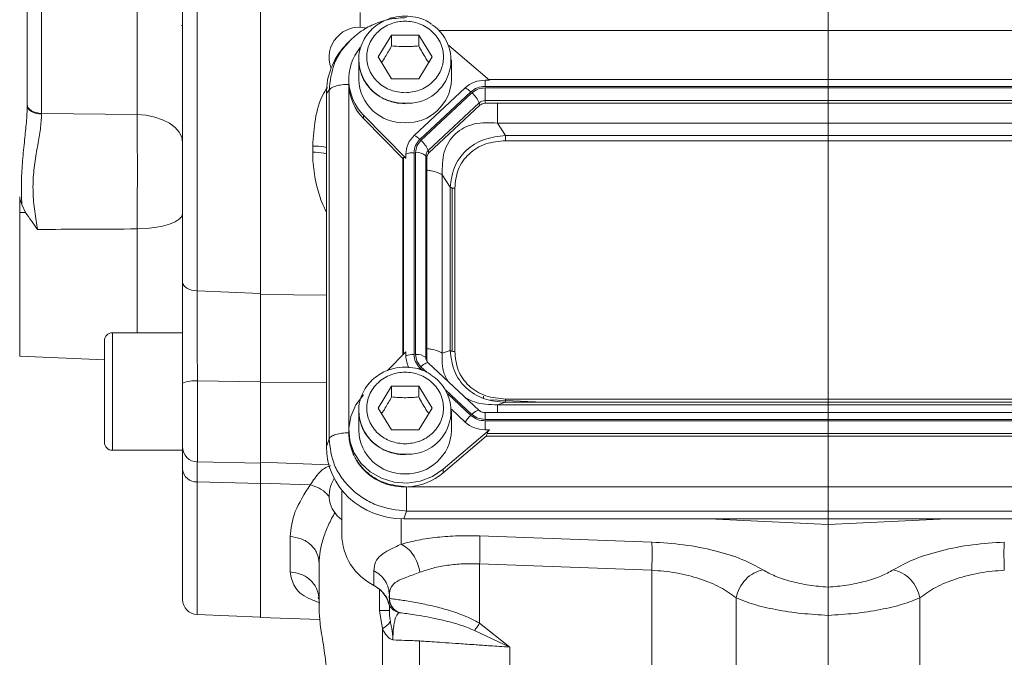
# Model space of a CAD drawing. Header units: inches. Extents: x 0.3 to 33.9, y 0.2 to 21.7.
# Tile 15 of 32: x 8.4 to 12.3, y 9 to 11.5. Entities that reach past the tile are written whole.
import ezdxf

# ---------------------------------------------------------------- set-up
doc = ezdxf.new("R2010")
doc.units = ezdxf.units.IN
doc.header["$MEASUREMENT"] = 0
doc.layers.add('SLD-0', color=7, linetype='Continuous', lineweight=15)
doc.styles.add('SLDTEXTSTYLE0', font='TXT', dxfattribs={"width": 0.75})
doc.dimstyles.new('SLDDIMSTYLE0', dxfattribs={"dimtxt": 0.25, "dimasz": 0.13, "dimexe": 0, "dimexo": 0.0625, "dimgap": 0.0625, "dimtad": 0, "dimtih": 1, "dimtoh": 1, "dimrnd": 1e-09, "dimzin": 12, "dimdsep": 46, "dimtxsty": 'SLDTEXTSTYLE0', "dimsah": 1, "dimcen": 0.09, "dimadec": 0, "dimazin": 3, "dimtfac": 1, "dimtofl": 0, "dimtmove": 0, "dimatfit": 3, "dimfxl": 1, "dimfrac": 2, "dimtolj": 1, "dimtzin": 12, "dimarcsym": 0})
doc.dimstyles.new('SLDDIMSTYLE2', dxfattribs={"dimtxt": 0.25, "dimasz": 0.13, "dimexe": 0, "dimexo": 0.0625, "dimgap": 0.0625, "dimtad": 0, "dimtih": 1, "dimtoh": 1, "dimrnd": 1e-09, "dimzin": 4, "dimdsep": 46, "dimtxsty": 'SLDTEXTSTYLE0', "dimsah": 1, "dimcen": 0.09, "dimadec": 0, "dimazin": 1, "dimtfac": 1, "dimtofl": 0, "dimtmove": 0, "dimatfit": 3, "dimfxl": 1, "dimfrac": 2, "dimtolj": 1, "dimtzin": 12, "dimarcsym": 0})

# ---------------------------------------------------------------- blocks, each defined once
blk = doc.blocks.new('_D_9')
at = {"layer": 'SLD-0'}
for p, q in [((11.5717, 15.2333), (3.1101, 15.2333)), ((3.2351, 15.2333), (3.2351, 11.3718)), ((2.756, 10.9978), (2.7052, 10.9978)), ((2.7052, 10.9978), (2.7052, 10.6009)), ((3.7142, 10.9978), (3.765, 10.9978)), ((3.765, 10.9978), (3.765, 10.6009)), ((2.7052, 10.6009), (2.756, 10.6009)), ((3.765, 10.6009), (3.7142, 10.6009)), ((3.2351, 6.6887), (3.2351, 10.5501)), ((10.1967, 6.6887), (3.1101, 6.6887))]:
    blk.add_line(p, q, dxfattribs=at)
for points in [[(3.2351, 15.2333), (3.2151, 15.1033), (3.2551, 15.1033)], [(3.2351, 6.6887), (3.2551, 6.8187), (3.2151, 6.8187)]]:
    blk.add_solid(points, dxfattribs=at)
at = {"layer": 'SLD-0', "char_height": 0.25, "attachment_point": 1, "style": 'SLDTEXTSTYLE0'}
for s, insert in [('8.54', (2.8103, 11.3708, 0.0039)), ('217.0', (2.8195, 10.9232, 0.0039))]:
    blk.add_mtext(s, dxfattribs=dict(at, insert=insert))
blk = doc.blocks.new('_D_10')
at = {"layer": 'SLD-0'}
for p, q in [((11.5717, 15.2333), (4.7636, 15.2333)), ((4.8886, 15.2333), (4.8886, 11.9918)), ((4.4095, 11.6178), (4.3587, 11.6178)), ((4.3587, 11.6178), (4.3587, 11.2209)), ((5.3677, 11.6178), (5.4185, 11.6178)), ((5.4185, 11.6178), (5.4185, 11.2209)), ((4.3587, 11.2209), (4.4095, 11.2209)), ((5.4185, 11.2209), (5.3677, 11.2209)), ((4.8886, 7.9287), (4.8886, 11.1701)), ((10.3163, 7.9287), (4.7636, 7.9287))]:
    blk.add_line(p, q, dxfattribs=at)
for points in [[(4.8886, 15.2333), (4.8686, 15.1033), (4.9086, 15.1033)], [(4.8886, 7.9287), (4.9086, 8.0587), (4.8686, 8.0587)]]:
    blk.add_solid(points, dxfattribs=at)
at = {"layer": 'SLD-0', "char_height": 0.25, "attachment_point": 1, "style": 'SLDTEXTSTYLE0'}
for s, insert in [('7.30', (4.4638, 11.9908, 0.0039)), ('185.5', (4.473, 11.5432, 0.0039))]:
    blk.add_mtext(s, dxfattribs=dict(at, insert=insert))

msp = doc.modelspace()

# ---------------------------------------------------------------- linework, layer by layer
at = {"color": 7, "linetype": 'Continuous', "lineweight": 15}
for p, q in [((9.1046, 13.851), (9.1046, 10.4555)), ((9.3572, 10.4455), (9.3572, 13.8611)), ((9.0472, 10.4896), (9.0472, 13.817)), ((8.4846, 13.1433), (8.4846, 11.1633)), ((8.8655, 11.1589), (8.8655, 13.1477)), ((8.4272, 11.1989), (8.4272, 13.1077)), ((9.0422, 11.5139), (9.0472, 11.5139)), ((9.8267, 11.3884), (9.8807, 11.4757)), ((9.8807, 11.4757), (9.9887, 11.4757)), ((9.8807, 11.4757), (9.8807, 11.4327)), ((9.9887, 11.4757), (10.0427, 11.3884)), ((9.9887, 11.4757), (9.9887, 11.4327)), ((9.7053, 11.4443), (9.694, 11.4318)), ((9.7116, 11.4493), (9.7065, 11.4434)), ((10.2713, 11.2958), (10.1091, 11.4345)), ((9.7497, 11.3769), (9.7498, 11.3835)), ((9.7497, 11.3769), (9.7497, 11.2988)), ((9.8807, 11.3011), (9.8267, 11.3884)), ((10.0427, 11.3884), (9.9887, 11.3011)), ((10.1197, 11.2988), (10.1197, 11.3769)), ((9.7097, 11.2988), (9.7097, 11.2845)), ((9.7097, 11.2845), (9.7098, 11.2792)), ((9.9887, 11.3011), (9.8807, 11.3011)), ((10.2535, 11.2958), (10.2713, 11.2958)), ((10.2535, 11.2711), (10.2535, 11.2958)), ((12.9758, 11.2981), (10.2686, 11.2981)), ((9.6311, 11.2555), (9.6207, 11.2441)), ((9.6207, 11.2441), (9.6207, 9.8349)), ((9.6311, 11.2555), (9.6311, 9.8657)), ((10.1741, 11.2651), (9.9708, 11.0753)), ((10.1969, 11.2492), (9.9936, 11.0594)), ((10.2012, 11.2452), (9.9979, 11.0554)), ((12.9909, 11.2711), (10.2535, 11.2711)), ((12.9909, 11.2654), (10.2535, 11.2654)), ((10.2535, 11.2654), (10.2535, 11.2143)), ((8.4272, 11.1957), (8.4272, 11.1989)), ((10.2304, 11.2054), (10.0272, 11.0157)), ((10.233, 11.1958), (10.0297, 11.006)), ((10.233, 11.1958), (10.2304, 11.2054)), ((12.9909, 11.2143), (10.2535, 11.2143)), ((10.2535, 11.2143), (10.2535, 11.2037)), ((12.9909, 11.2037), (10.2535, 11.2037)), ((8.4846, 11.1633), (8.8655, 11.1589)), ((8.4846, 11.1633), (8.4846, 11.1605)), ((9.7688, 11.1569), (9.938, 10.9846)), ((9.7688, 11.1569), (9.7688, 11.1426)), ((9.9252, 10.9832), (9.7688, 11.1426)), ((10.3036, 11.1247), (10.3356, 11.0749)), ((12.9408, 11.1247), (10.3036, 11.1247)), ((12.9087, 11.0749), (10.3356, 11.0749)), ((12.9087, 11.0542), (10.3356, 11.0542)), ((9.5659, 11.0088), (9.5659, 11.0333)), ((9.938, 10.9846), (9.938, 11.0012)), ((9.9701, 11.0066), (9.9701, 10.2014)), ((9.9762, 11.0066), (9.9762, 10.2014)), ((10.0297, 11.006), (10.0272, 11.0157)), ((9.9252, 10.9832), (9.9288, 10.9869)), ((9.9252, 10.9832), (9.9252, 10.1997)), ((10.0176, 10.9941), (10.0176, 10.189)), ((10.0212, 10.9869), (10.0176, 10.9941)), ((10.0212, 10.9869), (10.0212, 10.1817)), ((10.0828, 10.9186), (10.0828, 10.207)), ((10.1148, 10.8688), (10.0828, 10.9186)), ((10.1148, 10.8688), (10.1148, 10.2171)), ((10.1217, 10.2145), (10.1217, 10.8662)), ((10.133, 10.865), (10.133, 10.2133)), ((8.3972, 10.7681), (8.3972, 10.8308)), ((8.3972, 10.8231), (8.3972, 10.8269)), ((8.4058, 10.7994), (8.3972, 10.8231)), ((8.3972, 10.7681), (8.3972, 10.8231)), ((8.4202, 10.7685), (8.3972, 10.7681)), ((8.3972, 10.1946), (8.3972, 10.7681)), ((8.4202, 10.7685), (8.4058, 10.7994)), ((9.1046, 10.4555), (9.3572, 10.4455)), ((9.0472, 10.292), (9.0472, 10.292)), ((9.0472, 10.292), (9.0472, 10.292)), ((8.7352, 10.2564), (8.7352, 9.8514)), ((9.0472, 10.2884), (8.7672, 10.2884)), ((9.0472, 10.2884), (9.0472, 9.8194)), ((9.938, 10.2127), (9.8645, 10.1379)), ((9.938, 10.2127), (9.938, 10.1961)), ((10.1148, 10.2171), (10.0828, 10.207)), ((8.3972, 10.1946), (8.7352, 10.1798)), ((10.0212, 10.1817), (10.0176, 10.189)), ((10.2299, 9.9785), (10.0266, 10.1683)), ((9.3572, 10.0926), (9.1061, 10.0961)), ((9.3572, 10.0926), (9.3572, 9.7685)), ((9.8267, 9.988), (9.8807, 10.0754)), ((9.8807, 10.0754), (9.9887, 10.0754)), ((9.8807, 10.0754), (9.8807, 10.0324)), ((9.9887, 10.0754), (10.0427, 9.988)), ((9.9887, 10.0754), (9.9887, 10.0324)), ((10.2467, 10.0355), (10.2467, 10.0257)), ((10.4841, 10.0109), (10.2752, 10.0211)), ((10.3356, 10.0241), (12.9087, 10.0241)), ((9.7497, 9.9766), (9.7498, 9.9831)), ((9.7497, 9.9766), (9.7497, 9.8985)), ((9.8807, 9.9007), (9.8267, 9.988)), ((10.0427, 9.988), (9.9887, 9.9007)), ((10.1196, 9.9831), (10.1741, 9.9322)), ((10.1197, 9.8985), (10.1197, 9.9766)), ((10.3356, 10.0109), (10.3036, 10.0009)), ((10.3036, 10.0009), (12.9408, 10.0009)), ((10.3356, 10.0109), (12.9087, 10.0109)), ((12.9909, 9.9696), (10.2535, 9.9696)), ((10.2535, 9.9426), (12.9909, 9.9426)), ((10.2535, 9.9015), (10.2535, 9.9369)), ((10.2535, 9.9369), (12.9909, 9.9369)), ((9.7097, 9.8985), (9.7097, 9.8841)), ((9.9887, 9.9007), (9.8807, 9.9007)), ((10.0867, 9.7436), (10.2713, 9.9015)), ((10.2713, 9.9015), (10.2535, 9.9015)), ((9.6207, 9.8349), (9.6311, 9.8657)), ((10.2574, 9.8752), (10.0867, 9.7292)), ((10.2574, 9.8752), (10.2613, 9.8859)), ((10.2574, 9.8752), (12.987, 9.8752)), ((10.2613, 9.8859), (12.9831, 9.8859)), ((8.7672, 9.8194), (9.0472, 9.8194)), ((9.0472, 9.2242), (9.0472, 9.7426)), ((9.1061, 9.7728), (9.3572, 9.7685)), ((9.3572, 9.7716), (9.6305, 9.762)), ((10.0867, 9.7436), (10.0867, 9.7292)), ((9.3572, 9.6868), (9.1046, 9.6933)), ((9.5562, 9.6819), (9.3572, 9.6889)), ((9.3572, 9.1533), (9.3572, 9.6868)), ((9.9436, 9.6742), (13.3007, 9.6742)), ((9.6817, 9.6616), (9.6817, 9.4845)), ((9.9299, 9.5462), (9.9403, 9.577)), ((9.9299, 9.5462), (13.3145, 9.5462)), ((9.9403, 9.577), (13.3041, 9.577)), ((11.1462, 9.5462), (11.6217, 9.5229)), ((11.6217, 9.5229), (12.0972, 9.5462)), ((11.6217, 9.5229), (11.6217, 9.2733)), ((9.4759, 9.3342), (9.4759, 9.4752)), ((10.2318, 9.4779), (10.9186, 9.4532)), ((9.5917, 9.3683), (9.5917, 9.1764)), ((10.2318, 9.366), (10.9186, 9.3413)), ((10.2318, 9.366), (10.2318, 9.1294)), ((9.8101, 9.2806), (9.8101, 9.3393)), ((10.9186, 8.2647), (10.9186, 9.3413)), ((9.871, 9.24), (9.871, 9.2377)), ((9.871, 9.2377), (9.8711, 9.2355)), ((9.8711, 9.2355), (9.8711, 9.2333)), ((9.8711, 9.2333), (9.8712, 9.2293)), ((9.8717, 9.2415), (9.8717, 9.2288)), ((11.2551, 9.2309), (11.2551, 8.2745)), ((11.9883, 9.2309), (11.9883, 8.2745)), ((9.5917, 9.2142), (9.5915, 9.2143)), ((9.8718, 9.2288), (9.8717, 9.2288)), ((9.8724, 9.2198), (9.8732, 9.2156)), ((9.8758, 9.2064), (9.878, 9.2016)), ((9.876, 9.2064), (9.8782, 9.2016)), ((9.8802, 9.1992), (9.8796, 9.1992)), ((9.884, 9.1924), (9.8878, 9.1879)), ((9.1046, 9.1643), (9.3572, 9.1533)), ((9.3571, 9.1524), (9.5948, 9.1441)), ((9.8438, 9.1067), (9.8331, 9.1808)), ((9.8969, 9.18), (9.9021, 9.1766)), ((9.8988, 9.1767), (9.9029, 9.1758)), ((9.9016, 9.1756), (9.9046, 9.1745)), ((9.9034, 9.1758), (9.9036, 9.1758)), ((9.9057, 9.1742), (9.9065, 9.174)), ((9.9065, 9.174), (9.9073, 9.1737)), ((10.2318, 9.1294), (10.3518, 9.0343)), ((9.8438, 8.2359), (9.8438, 9.1067)), ((10.212, 9.1008), (10.3518, 9.0343)), ((9.9917, 9.0591), (9.9917, 8.2395)), ((10.3518, 9.0343), (10.3518, 8.2499))]:
    msp.add_line(p, q, dxfattribs=at)
at = {"color": 8, "linetype": 'Continuous', "lineweight": 15}
for p, q in [((9.7559, 11.5073), (9.7559, 11.5665)), ((13.1735, 11.4944), (10.0703, 11.4944)), ((9.7099, 11.2761), (9.7099, 9.9068)), ((9.9288, 10.9869), (9.9288, 10.2033)), ((8.8655, 10.2884), (8.8655, 10.7024)), ((9.3572, 10.4408), (9.6207, 10.4381)), ((8.7672, 10.2884), (8.7672, 9.8194)), ((9.9936, 10.1486), (10.0048, 10.1381)), ((9.9979, 10.1526), (10.0215, 10.1306)), ((9.1061, 10.0961), (9.1061, 9.7728)), ((9.3572, 10.0906), (9.6207, 10.0905)), ((10.0961, 10.0609), (10.2012, 9.9628)), ((10.1046, 10.045), (10.1969, 9.9588)), ((10.2535, 9.9696), (10.2535, 9.9426)), ((9.1046, 9.6933), (9.1046, 9.1643)), ((9.9186, 9.5464), (9.9186, 9.4448)), ((9.8331, 9.2638), (9.8331, 9.1808)), ((9.8666, 9.2151), (9.867, 9.2164))]:
    msp.add_line(p, q, dxfattribs=at)
at = {"color": 7, "linetype": 'Continuous', "lineweight": 15, "flags": 128}
for points in [[(8.4846, 11.1633), (8.4732, 11.1642), (8.4624, 11.1664), (8.4525, 11.1698), (8.4438, 11.1742), (8.4368, 11.1796), (8.4315, 11.1856), (8.4283, 11.1921), (8.4272, 11.1989)], [(8.4846, 11.1605), (8.4732, 11.1614), (8.4624, 11.1636), (8.4525, 11.1669), (8.4438, 11.1713), (8.4368, 11.1766), (8.4315, 11.1826), (8.4283, 11.189), (8.4272, 11.1957)], [(8.8655, 11.1589), (8.9013, 11.1559), (8.9356, 11.149), (8.967, 11.1383), (8.9944, 11.1244), (9.0169, 11.1076), (9.0335, 11.0886), (9.0437, 11.0681), (9.0472, 11.0468)], [(8.8655, 10.7024), (8.9013, 10.704), (8.9356, 10.7078), (8.967, 10.7136), (8.9944, 10.7213), (9.0169, 10.7305), (9.0335, 10.7409), (9.0437, 10.7521), (9.0472, 10.7638)], [(9.1046, 10.4555), (9.0932, 10.4564), (9.0824, 10.4586), (9.0725, 10.4618), (9.0638, 10.466), (9.0568, 10.4711), (9.0515, 10.4769), (9.0483, 10.4831), (9.0472, 10.4896)], [(9.7688, 10.0404), (9.738, 10.0004), (9.718, 9.9549), (9.7098, 9.9062), (9.7141, 9.8571), (9.7305, 9.8103), (9.758, 9.7684), (9.7953, 9.7335), (9.8403, 9.7078), (9.8904, 9.6925), (9.943, 9.6885), (9.9951, 9.6961), (10.0439, 9.7148), (10.0867, 9.7436)], [(9.8121, 9.2786), (9.8112, 9.2784), (9.8103, 9.279), (9.8101, 9.2806)]]:
    msp.add_lwpolyline(points, dxfattribs=at)
at = {"color": 8, "linetype": 'Continuous', "lineweight": 15, "flags": 128}
for points in [[(9.9884, 10.1435), (9.9903, 10.1455), (9.9936, 10.1486)], [(10.0266, 10.1683), (10.0258, 10.1688), (10.0236, 10.1691), (10.0207, 10.1685), (10.017, 10.1669), (10.0128, 10.1645), (10.0081, 10.1612), (10.0031, 10.1572), (9.9979, 10.1526)], [(10.2012, 9.9628), (10.2063, 9.9674), (10.2113, 9.9714), (10.216, 9.9747), (10.2203, 9.9771), (10.2239, 9.9787), (10.2269, 9.9793), (10.2291, 9.979), (10.2299, 9.9785)]]:
    msp.add_lwpolyline(points, dxfattribs=at)
at = {"color": 7, "linetype": 'Continuous', "lineweight": 15}
for centre, radius, start, end in [((9.9458, 11.3755), 0.1716, 266.288, 55.6059), ((9.7517, 11.3873), 0.12, 76.1913, 200.9098), ((9.9103, 11.2987), 0.2003, 140.4268, 225.0664), ((9.9128, 11.2859), 0.2031, 182.7504, 224.87), ((9.9287, 11.3052), 0.1792, 182.035, 271.8998), ((9.9406, 11.3052), 0.1792, 268.1002, 357.965), ((10.2528, 11.1794), 0.1163, 89.6933, 132.5899), ((10.1441, 11.1977), 0.0737, 44.2745, 65.9509), ((10.1306, 11.1626), 0.1086, 23.2239, 49.4763), ((10.2533, 11.1806), 0.0338, 89.6933, 132.5899), ((10.2533, 11.1737), 0.0301, 89.6933, 132.5899), ((10.0394, 11.0005), 0.1014, 132.5248, 179.6232), ((9.9408, 11.008), 0.0737, 44.2745, 65.9509), ((9.9273, 10.9728), 0.1086, 23.2239, 49.4763), ((9.968, 10.9203), 0.0863, 88.5951, 110.3768), ((9.9833, 10.955), 0.052, 48.737, 97.7903), ((10.0471, 10.994), 0.0294, 132.5248, 179.6232), ((10.0474, 10.9867), 0.0262, 132.5248, 179.6232), ((8.7672, 10.2564), 0.032, 90, 180), ((9.968, 10.1151), 0.0863, 88.5951, 110.3768), ((10.0371, 10.1962), 0.0992, 180.0871, 208.4641), ((9.9833, 10.1499), 0.052, 48.737, 97.7903), ((10.0469, 10.1818), 0.0257, 180.1062, 209.1037), ((9.0919, 9.9918), 0.1053, 82.2392, 115.1452), ((9.9458, 9.9751), 0.1716, 266.288, 55.6059), ((10.2993, 9.8482), 0.1508, 132.809, 146.1442), ((9.9287, 9.9048), 0.1792, 182.035, 271.8998), ((9.9406, 9.9048), 0.1792, 268.1002, 357.965), ((10.2528, 10.0178), 0.1163, 227.4101, 270.3067), ((9.9278, 9.892), 0.2182, 182.0659, 273.2963), ((8.7672, 9.8514), 0.032, 180, 270), ((9.1072, 9.8328), 0.06, 180, 269), ((9.1018, 9.7481), 0.0549, 185.7839, 272.8416), ((9.7517, 9.6399), 0.12, 146.0508, 234.3147), ((9.936, 9.9076), 0.2335, 271.8765, 310.1965), ((9.9132, 9.4879), 0.2315, 180.8345, 243.552), ((9.7585, 9.179), 0.1139, 18.4792, 63.0936), ((9.1072, 9.2242), 0.06, 180, 267.5)]:
    msp.add_arc(centre, radius, start, end, dxfattribs=at)
at = {"color": 8, "linetype": 'Continuous', "lineweight": 15}
for centre, radius, start, end in [((9.9287, 11.3833), 0.1792, 182.035, 271.8998), ((10.0464, 10.189), 0.0288, 180.0913, 209.3212), ((9.9287, 9.9829), 0.1792, 182.035, 271.8998)]:
    msp.add_arc(centre, radius, start, end, dxfattribs=at)
at = {"color": 7, "linetype": 'Continuous', "lineweight": 15}
for centre, major_axis, ratio, start_param, end_param in [((9.9395, 11.2352), (0.313, -0.0656), 0.927683, 2.642019, 3.333612), ((9.9701, 10.9421), (-0.0413, 0.0448), 0.170211, 5.767586, 6.291275), ((10.3064, 9.9219), (0.0452, 0.0412), 0.184584, 2.276832, 2.800522), ((9.9395, 9.8439), (0.313, 0.0656), 0.927683, 2.949574, 4.490212)]:
    msp.add_ellipse(centre, major_axis=major_axis, ratio=ratio, start_param=start_param, end_param=end_param, dxfattribs=at)
for points in [[(9.3572, 13.8657), (9.3572, 13.7809), (9.3572, 13.6112), (9.3572, 13.3371), (9.3572, 13.0521), (9.3572, 12.7576), (9.3572, 12.457), (9.3572, 12.1533), (9.3572, 11.8495), (9.3572, 11.5489), (9.3572, 11.2544), (9.3572, 10.9695), (9.3572, 10.6953), (9.3572, 10.5257), (9.3572, 10.4408)], [(9.7098, 11.2792), (9.7005, 11.2789), (9.6818, 11.2782), (9.6575, 11.2729), (9.6387, 11.2652), (9.6336, 11.2588), (9.6311, 11.2555)], [(10.1969, 11.2492), (10.2051, 11.2555), (10.2217, 11.268), (10.2429, 11.2701), (10.2535, 11.2711)], [(10.2012, 11.2452), (10.2088, 11.251), (10.2241, 11.2626), (10.2437, 11.2645), (10.2535, 11.2654)], [(9.9701, 11.0066), (9.9712, 11.0165), (9.9734, 11.0363), (9.9869, 11.0517), (9.9936, 11.0594)], [(9.9762, 11.0066), (9.9773, 11.0157), (9.9793, 11.034), (9.9917, 11.0483), (9.9979, 11.0554)], [(10.3356, 11.0749), (10.3356, 11.0734), (10.3356, 11.0704), (10.3356, 11.065), (10.3356, 11.0595), (10.3356, 11.056), (10.3356, 11.0542)], [(10.133, 10.865), (10.1312, 10.8651), (10.1275, 10.8652), (10.1224, 10.866), (10.1179, 10.8671), (10.1158, 10.8682), (10.1148, 10.8688)], [(10.133, 10.2133), (10.1312, 10.2133), (10.1275, 10.2134), (10.1224, 10.2142), (10.1179, 10.2154), (10.1158, 10.2165), (10.1148, 10.2171)], [(9.9936, 10.1486), (9.9869, 10.1563), (9.9734, 10.1717), (9.9712, 10.1915), (9.9701, 10.2014)], [(9.9979, 10.1526), (9.9917, 10.1598), (9.9793, 10.174), (9.9773, 10.1923), (9.9762, 10.2014)], [(10.3356, 10.0241), (10.3356, 10.0224), (10.3356, 10.0191), (10.3356, 10.0151), (10.3356, 10.0122), (10.3356, 10.0113), (10.3356, 10.0109)], [(10.2535, 9.9369), (10.2429, 9.9379), (10.2217, 9.94), (10.2051, 9.9525), (10.1969, 9.9588)], [(10.2535, 9.9426), (10.2437, 9.9436), (10.2241, 9.9455), (10.2088, 9.957), (10.2012, 9.9628)], [(9.6311, 9.8657), (9.6336, 9.8689), (9.6387, 9.8754), (9.6575, 9.883), (9.6818, 9.8883), (9.7005, 9.889), (9.7098, 9.8894)], [(9.3572, 9.1524), (9.3572, 9.1553), (9.3572, 9.1612), (9.3572, 9.209), (9.3572, 9.2846), (9.3572, 9.3906), (9.3572, 9.5229), (9.3572, 9.6336), (9.3572, 9.6889)], [(9.9403, 9.6741), (9.9403, 9.6651), (9.9403, 9.647), (9.9403, 9.619), (9.9403, 9.5938), (9.9403, 9.5826), (9.9403, 9.577)], [(9.4759, 9.4752), (9.4912, 9.4732), (9.5218, 9.4692), (9.5599, 9.4443), (9.5865, 9.4094), (9.59, 9.382), (9.5917, 9.3683)], [(10.2318, 9.4779), (10.2322, 9.4726), (10.2329, 9.462), (10.2332, 9.4348), (10.2329, 9.4021), (10.2322, 9.3781), (10.2318, 9.366)], [(10.9186, 9.4532), (10.919, 9.4479), (10.9197, 9.4373), (10.92, 9.41), (10.9197, 9.3774), (10.919, 9.3533), (10.9186, 9.3413)], [(12.3248, 9.4532), (12.3244, 9.4479), (12.3236, 9.4373), (12.3233, 9.41), (12.3236, 9.3774), (12.3244, 9.3533), (12.3248, 9.3413)], [(9.5917, 9.2217), (9.59, 9.2361), (9.5865, 9.265), (9.5599, 9.3017), (9.5218, 9.3279), (9.4912, 9.3321), (9.4759, 9.3342)], [(9.8101, 9.3393), (9.819, 9.3338), (9.8368, 9.3229), (9.8562, 9.2988), (9.8692, 9.2712), (9.8709, 9.2514), (9.8717, 9.2415)], [(9.9117, 9.1722), (9.9061, 9.1748), (9.8948, 9.18), (9.882, 9.1937), (9.8733, 9.2103), (9.8722, 9.2227), (9.8717, 9.2288)], [(9.8331, 9.1808), (9.8388, 9.1808), (9.8503, 9.1808), (9.8623, 9.1808), (9.8702, 9.1808), (9.8712, 9.1808), (9.8717, 9.1808)], [(9.8758, 9.1373), (9.8729, 9.1326), (9.867, 9.1232), (9.8515, 9.1122), (9.8438, 9.1067)]]:
    msp.add_open_spline(points, degree=3, dxfattribs=at)
for points, knots in [([(9.9347, 11.5518), (9.9192, 11.5508), (9.8975, 11.5494), (9.867, 11.5402), (9.8422, 11.5294), (9.8151, 11.5117), (9.7905, 11.4882), (9.7697, 11.459), (9.7558, 11.4245), (9.749, 11.3984), (9.7501, 11.3845), (9.7501, 11.3836)], [0, 0, 0, 0, 0.164209, 0.230145, 0.339695, 0.454047, 0.577564, 0.708049, 0.845276, 0.989713, 1, 1, 1, 1]), ([(10.0413, 11.5187), (10.0366, 11.5222), (10.0242, 11.5311), (10.0019, 11.5403), (9.9713, 11.5496), (9.9486, 11.551), (9.9347, 11.5518)], [0, 0, 0, 0, 0.156908, 0.405287, 0.634789, 1, 1, 1, 1]), ([(9.9403, 11.5455), (9.9176, 11.5443), (9.8727, 11.5418), (9.8092, 11.5205), (9.7515, 11.4891), (9.7207, 11.4592), (9.7053, 11.4442)], [0, 0, 0, 0, 0.257168, 0.507045, 0.753763, 1, 1, 1, 1]), ([(9.9347, 11.2456), (9.9154, 11.2475), (9.8858, 11.2504), (9.8502, 11.2682), (9.8257, 11.2867), (9.8059, 11.3095), (9.7874, 11.3428), (9.778, 11.3884), (9.7874, 11.434), (9.8059, 11.4673), (9.8257, 11.4901), (9.8502, 11.5087), (9.8858, 11.5259), (9.9347, 11.5347), (9.9835, 11.5259), (10.0192, 11.5087), (10.0436, 11.4901), (10.0635, 11.4673), (10.082, 11.434), (10.0914, 11.3884), (10.082, 11.3428), (10.0635, 11.3095), (10.0436, 11.2867), (10.0192, 11.2682), (9.9835, 11.2504), (9.9539, 11.2475), (9.9347, 11.2456)], [0, 0, 0, 0, 0.0598642, 0.0920902, 0.125, 0.1579098, 0.1901358, 0.25, 0.3098642, 0.3420902, 0.375, 0.4079098, 0.4401358, 0.5, 0.5598642, 0.5920902, 0.625, 0.6579098, 0.6901358, 0.75, 0.8098642, 0.8420902, 0.875, 0.9079098, 0.9401358, 1, 1, 1, 1]), ([(9.8404, 11.3662), (9.8455, 11.3737), (9.8589, 11.3935), (9.8723, 11.4177), (9.8807, 11.4327)], [0, 0, 0, 0, 0.376375, 1, 1, 1, 1]), ([(9.8807, 11.4327), (9.8901, 11.4319), (9.909, 11.4301), (9.9371, 11.4295), (9.9639, 11.4304), (9.9804, 11.432), (9.9887, 11.4327)], [0, 0, 0, 0, 0.264614, 0.534966, 0.765352, 1, 1, 1, 1]), ([(9.9887, 11.4327), (9.9983, 11.4154), (10.0118, 11.3912), (10.0251, 11.3716), (10.0289, 11.3661)], [0, 0, 0, 0, 0.718831, 1, 1, 1, 1]), ([(9.7501, 11.3836), (9.7504, 11.3708), (9.7508, 11.3447), (9.7635, 11.3071), (9.7838, 11.2732), (9.8108, 11.2454), (9.8396, 11.2259), (9.8674, 11.2135), (9.8981, 11.2043), (9.9208, 11.2029), (9.9347, 11.2021)], [0, 0, 0, 0, 0.136015, 0.27556, 0.413871, 0.549006, 0.674802, 0.770607, 0.859131, 1, 1, 1, 1]), ([(8.4058, 10.7994), (8.4051, 10.8149), (8.4036, 10.8459), (8.4039, 10.9048), (8.4081, 10.976), (8.4166, 11.0546), (8.4231, 11.1164), (8.4266, 11.1622), (8.427, 11.1845), (8.4272, 11.1957)], [0, 0, 0, 0, 0.113884, 0.22834, 0.432016, 0.63853, 0.81807, 0.908835, 1, 1, 1, 1]), ([(8.4846, 11.1605), (8.4834, 11.1409), (8.4812, 11.1018), (8.4688, 11.0361), (8.4567, 10.9656), (8.4487, 10.8892), (8.4516, 10.8111), (8.4603, 10.7479), (8.4667, 10.7119), (8.4688, 10.7004)], [0, 0, 0, 0, 0.144709, 0.289704, 0.446066, 0.602156, 0.763103, 0.924348, 1, 1, 1, 1]), ([(8.8655, 10.7024), (8.8657, 10.725), (8.866, 10.7707), (8.8664, 10.8459), (8.8666, 10.9264), (8.8665, 11.0086), (8.8661, 11.0881), (8.8657, 11.135), (8.8655, 11.1589)], [0, 0, 0, 0, 0.147425, 0.297907, 0.470931, 0.648968, 0.821979, 1, 1, 1, 1]), ([(10.3036, 11.1247), (10.2722, 11.1264), (10.2255, 11.1288), (10.1691, 11.1075), (10.1339, 11.0829), (10.107, 11.0495), (10.0825, 10.9953), (10.0827, 10.9495), (10.0828, 10.9186)], [0, 0, 0, 0, 0.257397, 0.381602, 0.5, 0.618394, 0.742603, 1, 1, 1, 1]), ([(10.3356, 11.0749), (10.3067, 11.0718), (10.2629, 11.067), (10.211, 11.0414), (10.177, 11.0159), (10.1497, 10.9842), (10.1226, 10.936), (10.1179, 10.8956), (10.1148, 10.8688)], [0, 0, 0, 0, 0.2489774, 0.3760593, 0.5, 0.6239451, 0.7510226, 1, 1, 1, 1]), ([(10.3356, 11.0542), (10.3087, 11.0519), (10.2682, 11.0486), (10.2199, 11.0258), (10.1885, 11.0023), (10.1635, 10.973), (10.139, 10.928), (10.1354, 10.8902), (10.133, 10.865)], [0, 0, 0, 0, 0.250062, 0.376147, 0.5, 0.62379, 0.749938, 1, 1, 1, 1]), ([(8.4688, 10.7004), (8.4687, 10.7006), (8.4515, 10.7237), (8.4358, 10.7462), (8.4202, 10.7685)], [0, 0, 0, 0, 0.00654, 1, 1, 1, 1]), ([(8.8655, 10.7024), (8.7962, 10.702), (8.6639, 10.7014), (8.5317, 10.7008), (8.4688, 10.7004)], [0, 0, 0, 0, 0.524234, 1, 1, 1, 1]), ([(9.0472, 10.0871), (9.0472, 10.0945), (9.0472, 10.1326), (9.0472, 10.2034), (9.0472, 10.3002), (9.0472, 10.3986), (9.0472, 10.4589), (9.0472, 10.4896)], [0, 0, 0, 0, 0.053201, 0.273346, 0.499857, 0.74544, 1, 1, 1, 1]), ([(9.1046, 10.4555), (9.1047, 10.4291), (9.1048, 10.3754), (9.1052, 10.2883), (9.1056, 10.2008), (9.1059, 10.1376), (9.1061, 10.1027), (9.1061, 10.0961)], [0, 0, 0, 0, 0.245568, 0.500116, 0.720271, 0.946794, 1, 1, 1, 1]), ([(9.3572, 10.0926), (9.3572, 10.1217), (9.3572, 10.1806), (9.3572, 10.2672), (9.3572, 10.3499), (9.3572, 10.4079), (9.3572, 10.4386), (9.3572, 10.4455)], [0, 0, 0, 0, 0.234998, 0.477516, 0.701788, 0.932579, 1, 1, 1, 1]), ([(9.3572, 10.0906), (9.3572, 10.1213), (9.3572, 10.1827), (9.3572, 10.2743), (9.3572, 10.3623), (9.3572, 10.4147), (9.3572, 10.4408)], [0, 0, 0, 0, 0.25, 0.5, 0.75, 1, 1, 1, 1]), ([(10.1148, 10.2171), (10.1179, 10.1897), (10.1226, 10.1484), (10.1497, 10.0997), (10.177, 10.0679), (10.211, 10.0425), (10.2629, 10.0174), (10.3067, 10.0135), (10.3356, 10.0109)], [0, 0, 0, 0, 0.248977, 0.376059, 0.5, 0.623945, 0.751023, 1, 1, 1, 1]), ([(10.133, 10.2133), (10.1354, 10.1881), (10.139, 10.1503), (10.1634, 10.1053), (10.1885, 10.076), (10.2199, 10.0525), (10.2682, 10.0297), (10.3087, 10.0263), (10.3356, 10.0241)], [0, 0, 0, 0, 0.250062, 0.376147, 0.5, 0.62379, 0.749938, 1, 1, 1, 1]), ([(9.9347, 10.1514), (9.9192, 10.1504), (9.8975, 10.149), (9.867, 10.1398), (9.8422, 10.129), (9.8151, 10.1113), (9.7905, 10.0879), (9.7697, 10.0586), (9.7558, 10.0241), (9.749, 9.998), (9.7501, 9.9842), (9.7501, 9.9833)], [0, 0, 0, 0, 0.164209, 0.230145, 0.339695, 0.454047, 0.577564, 0.708049, 0.845276, 0.989713, 1, 1, 1, 1]), ([(10.0413, 10.1184), (10.0366, 10.1218), (10.0242, 10.1307), (10.0019, 10.1399), (9.9713, 10.1493), (9.9486, 10.1506), (9.9347, 10.1514)], [0, 0, 0, 0, 0.156908, 0.405287, 0.634789, 1, 1, 1, 1]), ([(9.9347, 9.8452), (9.9154, 9.8471), (9.8858, 9.85), (9.8502, 9.8679), (9.8257, 9.8863), (9.8059, 9.9092), (9.7874, 9.9424), (9.778, 9.988), (9.7874, 10.0336), (9.8059, 10.0669), (9.8257, 10.0898), (9.8502, 10.1083), (9.8858, 10.1256), (9.9347, 10.1343), (9.9835, 10.1256), (10.0192, 10.1083), (10.0436, 10.0898), (10.0635, 10.0669), (10.082, 10.0336), (10.0914, 9.988), (10.082, 9.9424), (10.0635, 9.9092), (10.0436, 9.8863), (10.0192, 9.8679), (9.9835, 9.85), (9.9539, 9.8471), (9.9347, 9.8452)], [0, 0, 0, 0, 0.059864, 0.09209, 0.125, 0.15791, 0.190136, 0.25, 0.309864, 0.34209, 0.375, 0.40791, 0.440136, 0.5, 0.559864, 0.59209, 0.625, 0.65791, 0.690136, 0.75, 0.809864, 0.84209, 0.875, 0.90791, 0.940136, 1, 1, 1, 1]), ([(9.3572, 9.7734), (9.3572, 9.773), (9.3572, 9.7716), (9.3572, 9.7848), (9.3572, 9.8119), (9.3572, 9.8526), (9.3572, 9.9035), (9.3572, 9.9623), (9.3572, 10.026), (9.3572, 10.0691), (9.3572, 10.0906)], [0, 0, 0, 0, 0.057819, 0.192416, 0.327014, 0.461611, 0.596208, 0.730805, 0.865403, 1, 1, 1, 1]), ([(9.8404, 9.9658), (9.8455, 9.9733), (9.8589, 9.9931), (9.8723, 10.0173), (9.8807, 10.0324)], [0, 0, 0, 0, 0.376375, 1, 1, 1, 1]), ([(9.8807, 10.0324), (9.8901, 10.0315), (9.909, 10.0297), (9.9371, 10.0291), (9.9639, 10.03), (9.9804, 10.0316), (9.9887, 10.0324)], [0, 0, 0, 0, 0.264614, 0.534966, 0.765352, 1, 1, 1, 1]), ([(9.9887, 10.0324), (9.9983, 10.015), (10.0118, 9.9908), (10.0251, 9.9712), (10.0289, 9.9657)], [0, 0, 0, 0, 0.718831, 1, 1, 1, 1]), ([(9.7501, 9.9833), (9.7504, 9.9704), (9.7508, 9.9443), (9.7635, 9.9068), (9.7838, 9.8728), (9.8108, 9.845), (9.8396, 9.8255), (9.8674, 9.8131), (9.8981, 9.8039), (9.9208, 9.8026), (9.9347, 9.8017)], [0, 0, 0, 0, 0.136015, 0.27556, 0.413871, 0.549006, 0.674802, 0.770607, 0.859131, 1, 1, 1, 1]), ([(10.2535, 9.9696), (10.2498, 9.9699), (10.2445, 9.9703), (10.2376, 9.9731), (10.233, 9.9755), (10.2307, 9.9779), (10.2299, 9.9787)], [0, 0, 0, 0, 0.401122, 0.567805, 0.846539, 1, 1, 1, 1]), ([(9.6311, 9.8657), (9.6354, 9.8298), (9.6421, 9.7745), (9.6809, 9.708), (9.7205, 9.6625), (9.7694, 9.6254), (9.8412, 9.5887), (9.9014, 9.5816), (9.9403, 9.577)], [0, 0, 0, 0, 0.240418, 0.371173, 0.5, 0.62883, 0.759582, 1, 1, 1, 1]), ([(9.7117, 9.8803), (9.7145, 9.8561), (9.7189, 9.8175), (9.7462, 9.7701), (9.7757, 9.7357), (9.8125, 9.7081), (9.8663, 9.6814), (9.9111, 9.6771), (9.9403, 9.6742)], [0, 0, 0, 0, 0.219463, 0.351506, 0.485911, 0.620316, 0.75236, 1, 1, 1, 1]), ([(9.0472, 9.7426), (9.0472, 9.7468), (9.0472, 9.7682), (9.0472, 9.8002), (9.0472, 9.8166), (9.0472, 9.8245)], [0, 0, 0, 0, 0.111148, 0.572249, 1, 1, 1, 1]), ([(9.3572, 9.6868), (9.3572, 9.7033), (9.3572, 9.737), (9.3572, 9.7625), (9.3572, 9.7673), (9.3572, 9.7685)], [0, 0, 0, 0, 0.4198724, 0.8562129, 1, 1, 1, 1]), ([(9.3572, 9.6889), (9.3572, 9.7053), (9.3572, 9.7372), (9.3572, 9.7541), (9.3572, 9.7623)], [0, 0, 0, 0, 0.515644, 1, 1, 1, 1]), ([(9.4759, 9.4752), (9.4796, 9.5079), (9.487, 9.5734), (9.5332, 9.6457), (9.5562, 9.6819)], [0, 0, 0, 0, 0.499185, 1, 1, 1, 1]), ([(9.9186, 9.4448), (9.9406, 9.4506), (9.9847, 9.4623), (10.0625, 9.4733), (10.1455, 9.4794), (10.2032, 9.4784), (10.2318, 9.4779)], [0, 0, 0, 0, 0.25081, 0.503018, 0.753643, 1, 1, 1, 1]), ([(9.8101, 9.3393), (9.8113, 9.3512), (9.8137, 9.3748), (9.8352, 9.4007), (9.8686, 9.4217), (9.9022, 9.4372), (9.9186, 9.4448)], [0, 0, 0, 0, 0.264157, 0.522892, 0.768297, 1, 1, 1, 1]), ([(9.9186, 9.4448), (9.9274, 9.44), (9.9448, 9.4303), (9.9676, 9.4034), (9.9854, 9.3701), (9.991, 9.3453), (9.9938, 9.3329)], [0, 0, 0, 0, 0.250078, 0.5, 0.749922, 1, 1, 1, 1]), ([(10.9186, 9.4532), (10.9613, 9.4504), (11.0487, 9.4448), (11.1729, 9.4202), (11.283, 9.3861), (11.3354, 9.3571), (11.3614, 9.3428)], [0, 0, 0, 0, 0.240302, 0.491963, 0.748081, 1, 1, 1, 1]), ([(11.882, 9.3428), (11.908, 9.3571), (11.9604, 9.3861), (12.0705, 9.4202), (12.1947, 9.4448), (12.2821, 9.4504), (12.3248, 9.4532)], [0, 0, 0, 0, 0.251919, 0.508037, 0.759698, 1, 1, 1, 1]), ([(9.9938, 9.3329), (10.0108, 9.3388), (10.0442, 9.3505), (10.1033, 9.3615), (10.1661, 9.3675), (10.21, 9.3665), (10.2318, 9.366)], [0, 0, 0, 0, 0.2579495, 0.5051687, 0.7536021, 1, 1, 1, 1]), ([(9.8717, 9.2415), (9.8731, 9.2531), (9.8759, 9.2761), (9.9005, 9.2975), (9.9391, 9.3131), (9.9755, 9.3263), (9.9938, 9.3329)], [0, 0, 0, 0, 0.254624, 0.504478, 0.751953, 1, 1, 1, 1]), ([(10.9186, 9.3413), (10.9511, 9.3385), (11.0179, 9.3328), (11.1124, 9.3082), (11.1959, 9.274), (11.2354, 9.2452), (11.2551, 9.2309)], [0, 0, 0, 0, 0.236626, 0.486583, 0.74399, 1, 1, 1, 1]), ([(11.3614, 9.3428), (11.3492, 9.3393), (11.325, 9.3324), (11.2922, 9.306), (11.2666, 9.271), (11.2589, 9.2443), (11.2551, 9.2309)], [0, 0, 0, 0, 0.250119, 0.5, 0.749881, 1, 1, 1, 1]), ([(11.3614, 9.3428), (11.3768, 9.3342), (11.4078, 9.3169), (11.472, 9.296), (11.5444, 9.2803), (11.5963, 9.2756), (11.6217, 9.2733)], [0, 0, 0, 0, 0.252171, 0.507711, 0.759035, 1, 1, 1, 1]), ([(11.6217, 9.2733), (11.6471, 9.2756), (11.699, 9.2803), (11.7714, 9.296), (11.8356, 9.3169), (11.8666, 9.3342), (11.882, 9.3428)], [0, 0, 0, 0, 0.240965, 0.492289, 0.747829, 1, 1, 1, 1]), ([(11.882, 9.3428), (11.8942, 9.3393), (11.9184, 9.3324), (11.9512, 9.306), (11.9767, 9.271), (11.9844, 9.2443), (11.9883, 9.2309)], [0, 0, 0, 0, 0.250119, 0.5, 0.749881, 1, 1, 1, 1]), ([(11.9883, 9.2309), (12.008, 9.2452), (12.0474, 9.274), (12.131, 9.3082), (12.2254, 9.3328), (12.2923, 9.3385), (12.3248, 9.3413)], [0, 0, 0, 0, 0.25601, 0.513417, 0.763374, 1, 1, 1, 1]), ([(9.8121, 9.2786), (9.8211, 9.273), (9.839, 9.2618), (9.8581, 9.2377), (9.8691, 9.2168), (9.8706, 9.2041), (9.871, 9.2011)], [0, 0, 0, 0, 0.304391, 0.6074971, 0.9094035, 1, 1, 1, 1]), ([(11.6217, 9.2733), (11.6217, 9.273), (11.6217, 9.2721), (11.6217, 9.2694), (11.6217, 9.2633), (11.6217, 9.2507), (11.6217, 9.2286), (11.6217, 9.1973), (11.6217, 9.1727), (11.6217, 9.1611)], [0, 0, 0, 0, 0.018207, 0.048981, 0.148171, 0.297437, 0.496243, 0.762551, 1, 1, 1, 1]), ([(9.5917, 9.226), (9.5907, 9.2269), (9.5875, 9.2296), (9.5872, 9.2318), (9.5874, 9.2317), (9.5874, 9.2317)], [0, 0, 0, 0, 0.222686, 0.683346, 1, 1, 1, 1]), ([(11.2551, 9.2309), (11.2768, 9.2222), (11.3206, 9.2044), (11.4114, 9.1833), (11.5135, 9.1676), (11.5861, 9.1632), (11.6217, 9.161)], [0, 0, 0, 0, 0.249403, 0.504238, 0.75714, 1, 1, 1, 1]), ([(11.6217, 9.161), (11.6572, 9.1632), (11.7298, 9.1676), (11.832, 9.1833), (11.9227, 9.2044), (11.9666, 9.2222), (11.9883, 9.2309)], [0, 0, 0, 0, 0.242862, 0.495762, 0.750597, 1, 1, 1, 1]), ([(9.8666, 9.2151), (9.8678, 9.2109), (9.8703, 9.2025), (9.8778, 9.1913), (9.8883, 9.1816), (9.8972, 9.1776), (9.9016, 9.1755)], [0, 0, 0, 0, 0.25192, 0.503164, 0.752496, 1, 1, 1, 1]), ([(9.8724, 9.2196), (9.8722, 9.2208), (9.8719, 9.2232), (9.8717, 9.2256), (9.8716, 9.2267)], [0, 0, 0, 0, 0.501452, 1, 1, 1, 1]), ([(9.8717, 9.1808), (9.8717, 9.1878), (9.8717, 9.196), (9.8717, 9.2009), (9.8717, 9.2016)], [0, 0, 0, 0, 0.843135, 1, 1, 1, 1]), ([(9.8718, 9.2288), (9.8737, 9.2285), (9.8775, 9.2279), (9.899, 9.225), (9.9255, 9.221), (9.9531, 9.2166), (9.9908, 9.2099), (10.0404, 9.1997), (10.0934, 9.1861), (10.136, 9.1725), (10.1796, 9.1568), (10.2109, 9.1404), (10.2318, 9.1294)], [0, 0, 0, 0, 0.128105, 0.255498, 0.342661, 0.425344, 0.503599, 0.634897, 0.754604, 0.818284, 0.878493, 1, 1, 1, 1]), ([(9.8718, 9.2288), (9.8725, 9.2219), (9.8739, 9.2081), (9.8839, 9.1912), (9.8969, 9.1789), (9.9068, 9.1745), (9.9117, 9.1722)], [0, 0, 0, 0, 0.2798569, 0.5594687, 0.7797115, 1, 1, 1, 1]), ([(9.8729, 9.2158), (9.8729, 9.2156), (9.8733, 9.2141), (9.8737, 9.2126), (9.8741, 9.2112)], [0, 0, 0, 0, 0.128544, 1, 1, 1, 1]), ([(9.8732, 9.2156), (9.8732, 9.2154), (9.8735, 9.214), (9.874, 9.2124), (9.8744, 9.2111)], [0, 0, 0, 0, 0.092762, 1, 1, 1, 1]), ([(9.8741, 9.2112), (9.8745, 9.2101), (9.875, 9.2085), (9.8757, 9.2069), (9.8758, 9.2064)], [0, 0, 0, 0, 0.739835, 1, 1, 1, 1]), ([(9.8789, 9.2002), (9.8789, 9.2002), (9.8795, 9.1991), (9.8802, 9.198), (9.8808, 9.197)], [0, 0, 0, 0, 0.001094, 1, 1, 1, 1]), ([(9.5917, 9.1764), (9.593, 9.1578), (9.5957, 9.1209), (9.6105, 9.0349), (9.6234, 8.9343), (9.6288, 8.8237), (9.6234, 8.713), (9.6105, 8.6124), (9.5957, 8.5265), (9.593, 8.4895), (9.5917, 8.471)], [0, 0, 0, 0, 0.1260408, 0.251244, 0.3758356, 0.5, 0.6241644, 0.748756, 0.8739592, 1, 1, 1, 1]), ([(9.8758, 9.1373), (9.8753, 9.1409), (9.8741, 9.1479), (9.8722, 9.1626), (9.8719, 9.1734), (9.8717, 9.1808)], [0, 0, 0, 0, 0.239129, 0.477666, 1, 1, 1, 1]), ([(9.9117, 9.1722), (9.9109, 9.1718), (9.9095, 9.1711), (9.901, 9.1623), (9.8943, 9.1449), (9.8898, 9.1255), (9.8872, 9.1019), (9.8861, 9.0801), (9.8861, 9.0687), (9.8861, 9.0631)], [0, 0, 0, 0, 0.283904, 0.551843, 0.675742, 0.791716, 0.898725, 0.949878, 1, 1, 1, 1]), ([(9.8878, 9.1879), (9.8882, 9.1875), (9.8895, 9.1861), (9.8911, 9.1847), (9.8922, 9.1837)], [0, 0, 0, 0, 0.261776, 1, 1, 1, 1]), ([(9.9046, 9.1745), (9.9047, 9.1745), (9.9051, 9.1744), (9.9055, 9.1743), (9.9057, 9.1742)], [0, 0, 0, 0, 0.439181, 1, 1, 1, 1]), ([(9.9117, 9.1722), (9.9166, 9.1716), (9.9264, 9.1702), (9.9844, 9.1621), (10.0452, 9.1509), (10.0978, 9.1391), (10.1545, 9.124), (10.193, 9.1085), (10.212, 9.1008)], [0, 0, 0, 0, 0.248764, 0.499224, 0.625515, 0.751936, 0.877314, 1, 1, 1, 1]), ([(9.8758, 9.1373), (9.8773, 9.1296), (9.8798, 9.1157), (9.8825, 9.1013), (9.8835, 9.0949), (9.8835, 9.0949), (9.8835, 9.0949), (9.8835, 9.0948), (9.8835, 9.0948), (9.8836, 9.0943), (9.8837, 9.0933), (9.8845, 9.0881), (9.8853, 9.0813), (9.8858, 9.0743), (9.886, 9.0708), (9.8861, 9.0675), (9.8861, 9.065), (9.8861, 9.0631)], [0, 0, 0, 0, 0.325313, 0.583361, 0.583368, 0.583375, 0.583432, 0.583546, 0.584455, 0.586263, 0.600172, 0.625411, 0.793494, 0.869721, 0.901137, 0.928665, 1, 1, 1, 1]), ([(10.2318, 9.1294), (10.2277, 9.1237), (10.2205, 9.1134), (10.2146, 9.1047), (10.212, 9.1008)], [0, 0, 0, 0, 0.559513, 1, 1, 1, 1]), ([(9.8861, 9.0631), (9.8838, 9.0638), (9.8751, 9.0662), (9.8595, 9.0802), (9.8494, 9.0973), (9.8438, 9.1067)], [0, 0, 0, 0, 0.139886, 0.528328, 1, 1, 1, 1]), ([(9.8861, 9.0631), (9.9024, 9.0625), (9.9348, 9.0613), (9.9673, 9.0601), (9.988, 9.0593), (9.9905, 9.0592), (9.9917, 9.0591)], [0, 0, 0, 0, 0.258245, 0.510988, 0.758237, 1, 1, 1, 1]), ([(10.3518, 9.0343), (10.3381, 9.0352), (10.312, 9.037), (10.2759, 9.0395), (10.2448, 9.0416), (10.2019, 9.0446), (10.1501, 9.0482), (10.0936, 9.0521), (10.0484, 9.0552), (10.0156, 9.0574), (9.9954, 9.0588), (9.9929, 9.059), (9.9917, 9.0591)], [0, 0, 0, 0, 0.071806, 0.135932, 0.192375, 0.241135, 0.376865, 0.500493, 0.630191, 0.756664, 0.879928, 1, 1, 1, 1])]:
    msp.add_open_spline(points, degree=3, knots=knots, dxfattribs=at)
at = {"color": 8, "linetype": 'Continuous', "lineweight": 15}
for points, knots in [([(9.7065, 11.4434), (9.6982, 11.4345), (9.6762, 11.4107), (9.6426, 11.349), (9.6356, 11.2923), (9.6311, 11.2555)], [0, 0, 0, 0, 0.173272, 0.464502, 1, 1, 1, 1]), ([(9.6248, 11.2673), (9.6199, 11.2599), (9.5946, 11.2212), (9.5731, 11.1404), (9.5683, 11.069), (9.5659, 11.0333)], [0, 0, 0, 0, 0.106866, 0.554052, 1, 1, 1, 1]), ([(10.3036, 11.2037), (10.3036, 11.1963), (10.3036, 11.1784), (10.3036, 11.1507), (10.3036, 11.1334), (10.3036, 11.1247)], [0, 0, 0, 0, 0.262072, 0.631036, 1, 1, 1, 1]), ([(9.5659, 11.0333), (9.5817, 11.0328), (9.6018, 11.0322), (9.6174, 11.0278), (9.6207, 11.0268)], [0, 0, 0, 0, 0.786207, 1, 1, 1, 1]), ([(9.5659, 11.0088), (9.5662, 10.9935), (9.5669, 10.9638), (9.5723, 10.9217), (9.5798, 10.8826), (9.5898, 10.8457), (9.6022, 10.8073), (9.6142, 10.7825), (9.6207, 10.7691)], [0, 0, 0, 0, 0.183858, 0.355576, 0.510947, 0.665356, 0.819365, 1, 1, 1, 1]), ([(9.6207, 11.0022), (9.6174, 11.0032), (9.6018, 11.0077), (9.5817, 11.0083), (9.5659, 11.0088)], [0, 0, 0, 0, 0.213793, 1, 1, 1, 1]), ([(10.0828, 10.9186), (10.0768, 10.9217), (10.0649, 10.9278), (10.043, 10.9341), (10.0272, 10.9361), (10.0212, 10.9369)], [0, 0, 0, 0, 0.383142, 0.766285, 1, 1, 1, 1]), ([(10.0828, 10.207), (10.0768, 10.2101), (10.0649, 10.2163), (10.043, 10.2225), (10.0272, 10.2246), (10.0212, 10.2254)], [0, 0, 0, 0, 0.383142, 0.766285, 1, 1, 1, 1]), ([(10.0828, 10.207), (10.0821, 10.179), (10.0811, 10.1403), (10.1, 10.1047), (10.1052, 10.0948)], [0, 0, 0, 0, 0.7231407, 1, 1, 1, 1]), ([(10.178, 10.0269), (10.1888, 10.0217), (10.228, 10.0031), (10.2719, 10.0018), (10.3036, 10.0009)], [0, 0, 0, 0, 0.276861, 1, 1, 1, 1]), ([(10.3036, 10.0009), (10.3036, 9.9983), (10.3036, 9.9933), (10.3036, 9.9814), (10.3036, 9.9716), (10.3036, 9.9696)], [0, 0, 0, 0, 0.441544, 0.883087, 1, 1, 1, 1]), ([(9.1054, 9.7734), (9.1053, 9.7722), (9.1051, 9.768), (9.1049, 9.7448), (9.1047, 9.7166), (9.1046, 9.697), (9.1046, 9.6933)], [0, 0, 0, 0, 0.151317, 0.5251684, 0.9098881, 1, 1, 1, 1]), ([(9.5562, 9.6819), (9.5679, 9.6993), (9.5902, 9.7328), (9.6193, 9.7539), (9.6369, 9.7572), (9.6372, 9.7573)], [0, 0, 0, 0, 0.514879, 0.989637, 1, 1, 1, 1]), ([(9.6322, 9.6339), (9.6292, 9.6378), (9.6187, 9.6515), (9.5921, 9.6696), (9.5682, 9.6778), (9.5562, 9.6819)], [0, 0, 0, 0, 0.160919, 0.580317, 1, 1, 1, 1]), ([(9.5917, 9.3683), (9.5925, 9.3844), (9.5942, 9.4179), (9.6078, 9.4696), (9.6274, 9.5217), (9.646, 9.5555), (9.6552, 9.5723)], [0, 0, 0, 0, 0.252239, 0.524341, 0.764254, 1, 1, 1, 1]), ([(9.5944, 9.2115), (9.579, 9.217), (9.5317, 9.2338), (9.4873, 9.2738), (9.4797, 9.314), (9.4759, 9.3342)], [0, 0, 0, 0, 0.192652, 0.593466, 1, 1, 1, 1])]:
    msp.add_open_spline(points, degree=3, knots=knots, dxfattribs=at)
at = {"layer": 'SLD-0'}
msp.add_line((11.6217, 18.4888), (11.6217, 4.89), dxfattribs=at)

# ---------------------------------------------------------------- dimensions: what is measured, and where the dimension line sits
for base, p2, dimstyle, picture, middle in [((3.2351, 6.6887), (10.2467, 6.6887), 'SLDDIMSTYLE0', '_D_9', (3.2351, 10.961)), ((4.8886, 7.9287), (10.3663, 7.9287), 'SLDDIMSTYLE2', '_D_10', (4.8886, 11.581))]:
    dim = msp.add_linear_dim(base=base, p1=(11.6217, 15.2333), p2=p2, angle=90, dimstyle=dimstyle, dxfattribs=at)
    dim.commit()
    dim.dimension.update_dxf_attribs({"geometry": picture, "text_midpoint": middle, "dimtype": 160})

doc.saveas('drawing.dxf')
